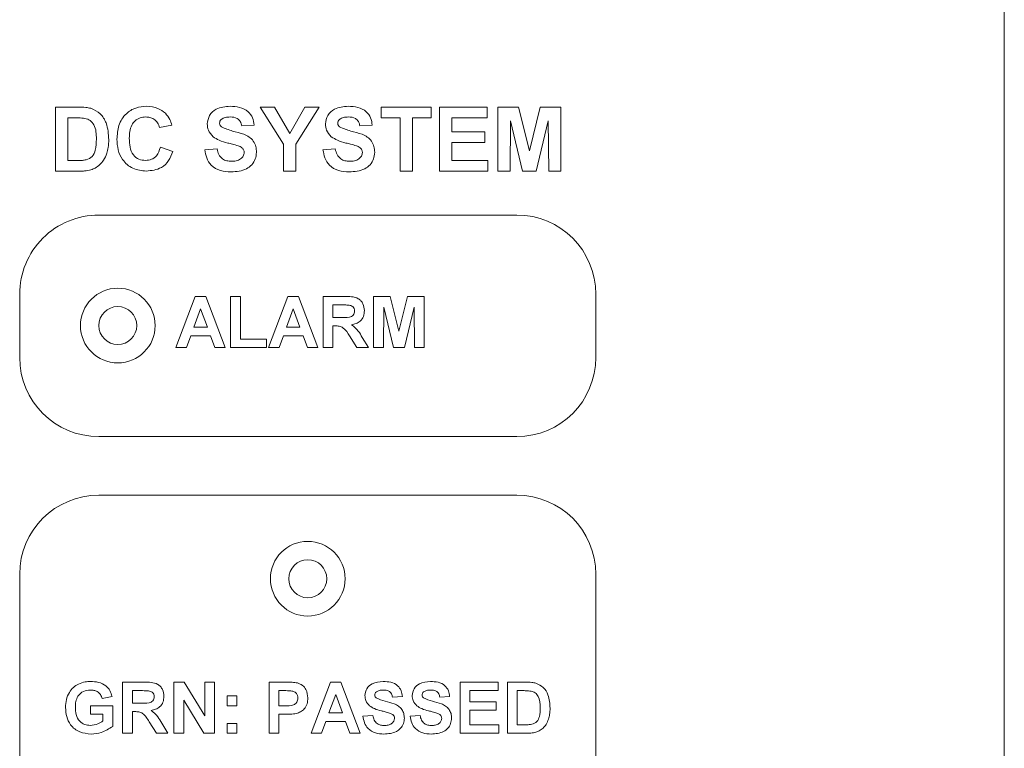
# Paper-space layout '3' of a CAD drawing. Header units: inches. Extents: x 1 to 109, y 1 to 85.
# Tile 40 of 44: x 52.84 to 54.39, y 61.98 to 63.13. Entities that reach past the tile are written whole.
import ezdxf

# ---------------------------------------------------------------- set-up
doc = ezdxf.new("R2010")
doc.units = ezdxf.units.IN
doc.header["$MEASUREMENT"] = 0

psp = doc.layouts.new('3')

# ---------------------------------------------------------------- linework, layer by layer
at = {"color": 7, "linetype": 'Continuous', "lineweight": 15, "ltscale": 5}
for p, q in [((54.3938, 58.6307), (54.3937, 64.3686)), ((52.8951, 62.9938), (52.9322, 62.9938)), ((52.8951, 62.8927), (52.8951, 62.9938)), ((53.2555, 62.9352), (53.2185, 62.9938)), ((53.2185, 62.9938), (53.2413, 62.9938)), ((53.2413, 62.9938), (53.2652, 62.9521)), ((53.2652, 62.9521), (53.2891, 62.9938)), ((53.3119, 62.9938), (53.2749, 62.9351)), ((53.2891, 62.9938), (53.3119, 62.9938)), ((53.4097, 62.9769), (53.4097, 62.9938)), ((53.4097, 62.9938), (53.4888, 62.9938)), ((53.4888, 62.9938), (53.4888, 62.9769)), ((53.5018, 62.8927), (53.5018, 62.9938)), ((53.5018, 62.9938), (53.577, 62.9938)), ((53.577, 62.9938), (53.577, 62.9769)), ((53.5938, 62.9938), (53.6267, 62.9938)), ((53.5938, 62.8927), (53.5938, 62.9938)), ((53.6267, 62.9938), (53.6437, 62.9248)), ((53.6437, 62.9248), (53.6607, 62.9938)), ((53.6607, 62.9938), (53.6936, 62.9938)), ((53.6936, 62.9938), (53.6936, 62.8927)), ((52.9242, 62.9769), (52.9145, 62.9769)), ((52.9145, 62.9769), (52.9145, 62.9095)), ((53.0792, 62.9653), (53.0597, 62.9614)), ((53.2088, 62.9653), (53.1894, 62.964)), ((53.3955, 62.9653), (53.376, 62.964)), ((53.4396, 62.9769), (53.4097, 62.9769)), ((53.4396, 62.8927), (53.4396, 62.9769)), ((53.4888, 62.9769), (53.459, 62.9769)), ((53.459, 62.9769), (53.459, 62.8927)), ((53.577, 62.9769), (53.5212, 62.9769)), ((53.5212, 62.9769), (53.5212, 62.9549)), ((53.6139, 62.9723), (53.6133, 62.8927)), ((53.6329, 62.8927), (53.6139, 62.9723)), ((53.6735, 62.9723), (53.6546, 62.8927)), ((53.6742, 62.8927), (53.6735, 62.9723)), ((53.5212, 62.9549), (53.5731, 62.9549)), ((53.5731, 62.9549), (53.5731, 62.9381)), ((53.2555, 62.8927), (53.2555, 62.9352)), ((53.2749, 62.9351), (53.2749, 62.8927)), ((53.5731, 62.9381), (53.5212, 62.9381)), ((53.5212, 62.9381), (53.5212, 62.9095)), ((53.061, 62.9303), (53.0805, 62.9238)), ((53.131, 62.9264), (53.1505, 62.9277)), ((53.3177, 62.9264), (53.3371, 62.9277)), ((52.9145, 62.9095), (52.9305, 62.9095)), ((53.5212, 62.9095), (53.5783, 62.9095)), ((53.5783, 62.9095), (53.5783, 62.8927)), ((52.9333, 62.8927), (52.8951, 62.8927)), ((53.2749, 62.8927), (53.2555, 62.8927)), ((53.459, 62.8927), (53.4396, 62.8927)), ((53.5783, 62.8927), (53.5018, 62.8927)), ((53.6133, 62.8927), (53.5938, 62.8927)), ((53.6546, 62.8927), (53.6329, 62.8927)), ((53.6936, 62.8927), (53.6742, 62.8927)), ((53.6237, 62.8233), (52.9637, 62.8233)), ((52.8387, 62.6983), (52.8387, 62.5983)), ((53.0855, 62.6139), (53.1161, 62.6947)), ((53.1161, 62.6947), (53.1326, 62.6947)), ((53.1326, 62.6947), (53.1633, 62.6139)), ((53.1716, 62.6139), (53.1716, 62.6947)), ((53.1716, 62.6947), (53.1872, 62.6947)), ((53.1872, 62.6947), (53.1872, 62.6273)), ((53.2318, 62.6139), (53.2623, 62.6947)), ((53.2623, 62.6947), (53.2788, 62.6947)), ((53.2788, 62.6947), (53.3095, 62.6139)), ((53.3178, 62.6139), (53.3178, 62.6947)), ((53.3178, 62.6947), (53.3518, 62.6947)), ((53.3977, 62.6139), (53.3977, 62.6947)), ((53.3977, 62.6947), (53.424, 62.6947)), ((53.424, 62.6947), (53.4376, 62.6396)), ((53.4376, 62.6396), (53.4512, 62.6947)), ((53.4512, 62.6947), (53.4776, 62.6947)), ((53.4776, 62.6947), (53.4776, 62.6139)), ((53.7487, 62.5983), (53.7487, 62.6983)), ((53.1244, 62.675), (53.1138, 62.646)), ((53.1351, 62.646), (53.1244, 62.675)), ((53.2707, 62.675), (53.2601, 62.646)), ((53.2813, 62.646), (53.2707, 62.675)), ((53.3466, 62.6813), (53.3334, 62.6813)), ((53.3334, 62.6813), (53.3334, 62.6616)), ((53.4138, 62.6775), (53.4133, 62.6139)), ((53.429, 62.6139), (53.4138, 62.6775)), ((53.4615, 62.6775), (53.4463, 62.6139)), ((53.462, 62.6139), (53.4615, 62.6775)), ((53.3334, 62.6616), (53.3459, 62.6616)), ((53.1138, 62.646), (53.1351, 62.646)), ((53.2601, 62.646), (53.2813, 62.646)), ((53.3369, 62.6481), (53.3334, 62.6481)), ((53.3334, 62.6481), (53.3334, 62.6139)), ((53.109, 62.6325), (53.1021, 62.6139)), ((53.14, 62.6325), (53.109, 62.6325)), ((53.1468, 62.6139), (53.14, 62.6325)), ((53.1872, 62.6273), (53.2287, 62.6273)), ((53.2287, 62.6273), (53.2287, 62.6139)), ((53.2552, 62.6325), (53.2484, 62.6139)), ((53.2862, 62.6325), (53.2552, 62.6325)), ((53.2931, 62.6139), (53.2862, 62.6325)), ((53.3712, 62.6139), (53.3597, 62.6322)), ((53.3796, 62.6299), (53.3894, 62.6139)), ((53.1021, 62.6139), (53.0855, 62.6139)), ((53.1633, 62.6139), (53.1468, 62.6139)), ((53.2287, 62.6139), (53.1716, 62.6139)), ((53.2484, 62.6139), (53.2318, 62.6139)), ((53.3095, 62.6139), (53.2931, 62.6139)), ((53.3334, 62.6139), (53.3178, 62.6139)), ((53.3894, 62.6139), (53.3712, 62.6139)), ((53.4133, 62.6139), (53.3977, 62.6139)), ((53.4463, 62.6139), (53.429, 62.6139)), ((53.4776, 62.6139), (53.462, 62.6139)), ((52.9637, 62.4733), (53.6237, 62.4733)), ((53.6237, 62.3808), (52.9637, 62.3808)), ((52.8387, 62.2558), (52.8387, 61.0558)), ((53.7487, 61.0558), (53.7487, 62.2558)), ((53.0013, 62.0045), (53.0013, 62.0854)), ((53.0013, 62.0854), (53.0352, 62.0854)), ((53.0822, 62.0045), (53.0822, 62.0854)), ((53.0822, 62.0854), (53.0984, 62.0854)), ((53.0984, 62.0854), (53.1309, 62.0322)), ((53.1309, 62.0854), (53.1465, 62.0854)), ((53.1309, 62.0322), (53.1309, 62.0854)), ((53.1465, 62.0854), (53.1465, 62.0045)), ((53.2325, 62.0045), (53.2325, 62.0854)), ((53.2325, 62.0854), (53.2584, 62.0854)), ((53.2989, 62.0045), (53.3295, 62.0854)), ((53.3295, 62.0854), (53.346, 62.0854)), ((53.346, 62.0854), (53.3767, 62.0045)), ((53.5343, 62.0045), (53.5343, 62.0854)), ((53.5343, 62.0854), (53.5945, 62.0854)), ((53.5945, 62.0854), (53.5945, 62.0719)), ((53.609, 62.0854), (53.6387, 62.0854)), ((53.609, 62.0045), (53.609, 62.0854)), ((52.9847, 62.0626), (52.9691, 62.0594)), ((53.0301, 62.0719), (53.0168, 62.0719)), ((53.0168, 62.0719), (53.0168, 62.0522)), ((53.1662, 62.0636), (53.1817, 62.0636)), ((53.1662, 62.048), (53.1662, 62.0636)), ((53.1817, 62.0636), (53.1817, 62.048)), ((53.2563, 62.0719), (53.2481, 62.0719)), ((53.2481, 62.0719), (53.2481, 62.048)), ((53.3378, 62.0657), (53.3272, 62.0366)), ((53.3484, 62.0366), (53.3378, 62.0657)), ((53.4431, 62.0626), (53.4275, 62.0615)), ((53.5177, 62.0626), (53.5022, 62.0615)), ((53.5945, 62.0719), (53.5499, 62.0719)), ((53.5499, 62.0719), (53.5499, 62.0543)), ((53.6323, 62.0719), (53.6246, 62.0719)), ((53.6246, 62.0719), (53.6246, 62.018)), ((52.9505, 62.0346), (52.9505, 62.048)), ((52.9505, 62.048), (52.9857, 62.048)), ((52.9857, 62.048), (52.9857, 62.0155)), ((53.0168, 62.0522), (53.0294, 62.0522)), ((53.1297, 62.0045), (53.0977, 62.0568)), ((53.0977, 62.0568), (53.0977, 62.0045)), ((53.1817, 62.048), (53.1662, 62.048)), ((53.2481, 62.048), (53.2574, 62.048)), ((53.5499, 62.0543), (53.5914, 62.0543)), ((53.5914, 62.0543), (53.5914, 62.0408)), ((52.9702, 62.0346), (52.9505, 62.0346)), ((52.9702, 62.024), (52.9702, 62.0346)), ((53.0203, 62.0387), (53.0168, 62.0387)), ((53.0168, 62.0387), (53.0168, 62.0045)), ((53.2588, 62.0346), (53.2481, 62.0346)), ((53.2481, 62.0346), (53.2481, 62.0045)), ((53.3272, 62.0366), (53.3484, 62.0366)), ((53.3808, 62.0314), (53.3964, 62.0325)), ((53.4555, 62.0314), (53.4711, 62.0325)), ((53.5914, 62.0408), (53.5499, 62.0408)), ((53.5499, 62.0408), (53.5499, 62.018)), ((53.0547, 62.0045), (53.0432, 62.0228)), ((53.063, 62.0205), (53.0728, 62.0045)), ((53.1662, 62.0045), (53.1662, 62.02)), ((53.1662, 62.02), (53.1817, 62.02)), ((53.1817, 62.02), (53.1817, 62.0045)), ((53.3223, 62.0232), (53.3155, 62.0045)), ((53.3534, 62.0232), (53.3223, 62.0232)), ((53.3602, 62.0045), (53.3534, 62.0232)), ((53.5499, 62.018), (53.5955, 62.018)), ((53.5955, 62.018), (53.5955, 62.0045)), ((53.6246, 62.018), (53.6374, 62.018)), ((53.0168, 62.0045), (53.0013, 62.0045)), ((53.0728, 62.0045), (53.0547, 62.0045)), ((53.0977, 62.0045), (53.0822, 62.0045)), ((53.1465, 62.0045), (53.1297, 62.0045)), ((53.1817, 62.0045), (53.1662, 62.0045)), ((53.2481, 62.0045), (53.2325, 62.0045)), ((53.3155, 62.0045), (53.2989, 62.0045)), ((53.3767, 62.0045), (53.3602, 62.0045)), ((53.5955, 62.0045), (53.5343, 62.0045)), ((53.6396, 62.0045), (53.609, 62.0045))]:
    psp.add_line(p, q, dxfattribs=at)
at = {"color": 7, "linetype": 'Continuous', "lineweight": 15, "ltscale": 25}
for centre, radius in [((52.9937, 62.6487), 0.059), ((52.9937, 62.6487), 0.03), ((53.2937, 62.2487), 0.059), ((53.2937, 62.2487), 0.03)]:
    psp.add_circle(centre, radius, dxfattribs=at)
for centre, start, end in [((52.9637, 62.6983), 90.0008, 180.0008), ((53.6237, 62.6983), 0.0008, 90.0008), ((52.9637, 62.5983), 180.0008, 270.0008), ((53.6237, 62.5983), 270.0008, 0.0008), ((52.9637, 62.2558), 90.0008, 180.0004), ((53.6237, 62.2558), 0.0008, 90.0008)]:
    psp.add_arc(centre, 0.125, start, end, dxfattribs=at)
at = {"color": 7, "linetype": 'Continuous', "lineweight": 15, "ltscale": 5}
for points, knots in [([(52.9923, 62.943), (52.9928, 62.9504), (52.9937, 62.9653), (53.005, 62.9834), (53.0217, 62.9937), (53.0333, 62.9946), (53.0391, 62.9951)], [0, 0, 0, 0, 0.280688, 0.559622, 0.779535, 1, 1, 1, 1]), ([(53.0391, 62.9951), (53.0453, 62.9946), (53.0564, 62.9938), (53.0651, 62.987), (53.0689, 62.984)], [0, 0, 0, 0, 0.5599132, 1, 1, 1, 1]), ([(53.1349, 62.9672), (53.1357, 62.9719), (53.1372, 62.9815), (53.1509, 62.9936), (53.1634, 62.9945), (53.171, 62.9951)], [0, 0, 0, 0, 0.279748, 0.559362, 1, 1, 1, 1]), ([(53.171, 62.9951), (53.176, 62.9949), (53.1862, 62.9944), (53.1993, 62.9881), (53.2074, 62.9772), (53.2083, 62.9693), (53.2088, 62.9653)], [0, 0, 0, 0, 0.281015, 0.560109, 0.779825, 1, 1, 1, 1]), ([(53.3216, 62.9672), (53.3224, 62.9719), (53.3239, 62.9815), (53.3376, 62.9936), (53.35, 62.9945), (53.3576, 62.9951)], [0, 0, 0, 0, 0.279748, 0.559362, 1, 1, 1, 1]), ([(53.3576, 62.9951), (53.3627, 62.9949), (53.3728, 62.9944), (53.386, 62.9881), (53.394, 62.9772), (53.395, 62.9693), (53.3955, 62.9653)], [0, 0, 0, 0, 0.281015, 0.560109, 0.779825, 1, 1, 1, 1]), ([(52.9322, 62.9938), (52.9358, 62.9938), (52.9422, 62.9937), (52.9485, 62.9924), (52.9513, 62.9919)], [0, 0, 0, 0, 0.560238, 1, 1, 1, 1]), ([(52.9513, 62.9919), (52.9565, 62.9894), (52.967, 62.9844), (52.9779, 62.966), (52.9788, 62.9513), (52.9794, 62.9423)], [0, 0, 0, 0, 0.2790722, 0.559338, 1, 1, 1, 1]), ([(53.0689, 62.984), (53.0715, 62.9809), (53.0761, 62.9753), (53.0782, 62.9683), (53.0792, 62.9653)], [0, 0, 0, 0, 0.55896, 1, 1, 1, 1]), ([(52.9417, 62.976), (52.9385, 62.9763), (52.9326, 62.977), (52.9267, 62.9769), (52.9242, 62.9769)], [0, 0, 0, 0, 0.559753, 1, 1, 1, 1]), ([(52.9599, 62.9432), (52.9597, 62.9511), (52.9595, 62.962), (52.9505, 62.9733), (52.9447, 62.9751), (52.9417, 62.976)], [0, 0, 0, 0, 0.559429, 0.779516, 1, 1, 1, 1]), ([(53.0378, 62.9782), (53.0347, 62.978), (53.0287, 62.9775), (53.0207, 62.9728), (53.0126, 62.9621), (53.0121, 62.9518), (53.0118, 62.9445)], [0, 0, 0, 0, 0.18715, 0.37398, 0.560738, 1, 1, 1, 1]), ([(53.0597, 62.9614), (53.0588, 62.9641), (53.057, 62.9694), (53.0511, 62.9749), (53.0444, 62.9778), (53.04, 62.9781), (53.0378, 62.9782)], [0, 0, 0, 0, 0.27983, 0.559275, 0.779493, 1, 1, 1, 1]), ([(53.1443, 62.947), (53.1413, 62.9502), (53.136, 62.956), (53.1352, 62.9637), (53.1349, 62.9672)], [0, 0, 0, 0, 0.559266, 1, 1, 1, 1]), ([(53.1575, 62.9747), (53.1565, 62.9737), (53.1547, 62.972), (53.1545, 62.9696), (53.1544, 62.9685)], [0, 0, 0, 0, 0.558758, 1, 1, 1, 1]), ([(53.1544, 62.9685), (53.1546, 62.9672), (53.1549, 62.9648), (53.1566, 62.9632), (53.1574, 62.9625)], [0, 0, 0, 0, 0.55848, 1, 1, 1, 1]), ([(53.1712, 62.9782), (53.1685, 62.9782), (53.1636, 62.978), (53.1594, 62.9757), (53.1575, 62.9747)], [0, 0, 0, 0, 0.560544, 1, 1, 1, 1]), ([(53.1894, 62.964), (53.1888, 62.9664), (53.1878, 62.9711), (53.1815, 62.9777), (53.1751, 62.978), (53.1712, 62.9782)], [0, 0, 0, 0, 0.281521, 0.560305, 1, 1, 1, 1]), ([(53.3309, 62.947), (53.328, 62.9502), (53.3226, 62.956), (53.3219, 62.9637), (53.3216, 62.9672)], [0, 0, 0, 0, 0.559266, 1, 1, 1, 1]), ([(53.3442, 62.9747), (53.3432, 62.9737), (53.3414, 62.972), (53.3411, 62.9696), (53.341, 62.9685)], [0, 0, 0, 0, 0.5587579, 1, 1, 1, 1]), ([(53.341, 62.9685), (53.3412, 62.9672), (53.3416, 62.9648), (53.3433, 62.9632), (53.344, 62.9625)], [0, 0, 0, 0, 0.55848, 1, 1, 1, 1]), ([(53.3579, 62.9782), (53.3552, 62.9782), (53.3503, 62.978), (53.3461, 62.9757), (53.3442, 62.9747)], [0, 0, 0, 0, 0.560544, 1, 1, 1, 1]), ([(53.376, 62.964), (53.3755, 62.9664), (53.3745, 62.9711), (53.3681, 62.9777), (53.3618, 62.978), (53.3579, 62.9782)], [0, 0, 0, 0, 0.281521, 0.560305, 1, 1, 1, 1]), ([(53.1574, 62.9625), (53.1631, 62.9602), (53.1746, 62.9555), (53.1899, 62.9524), (53.2013, 62.947), (53.208, 62.9404), (53.2122, 62.9318), (53.2125, 62.9255), (53.2127, 62.9224)], [0, 0, 0, 0, 0.2494231, 0.500053, 0.625203, 0.7501424, 0.8749182, 1, 1, 1, 1]), ([(53.344, 62.9625), (53.3498, 62.9602), (53.3613, 62.9555), (53.3766, 62.9524), (53.3879, 62.947), (53.3947, 62.9404), (53.3989, 62.9318), (53.3992, 62.9255), (53.3994, 62.9224)], [0, 0, 0, 0, 0.249423, 0.500053, 0.625203, 0.750142, 0.874918, 1, 1, 1, 1]), ([(52.9435, 62.9105), (52.9471, 62.9119), (52.9543, 62.9146), (52.9594, 62.9279), (52.9597, 62.9374), (52.9599, 62.9432)], [0, 0, 0, 0, 0.278192, 0.558019, 1, 1, 1, 1]), ([(52.9794, 62.9423), (52.9793, 62.9382), (52.9791, 62.9309), (52.9771, 62.9238), (52.9763, 62.9208)], [0, 0, 0, 0, 0.56008, 1, 1, 1, 1]), ([(53.0384, 62.8927), (53.0312, 62.8935), (53.0168, 62.8951), (53.001, 62.909), (52.9933, 62.9261), (52.9926, 62.9374), (52.9923, 62.943)], [0, 0, 0, 0, 0.279571, 0.558708, 0.779053, 1, 1, 1, 1]), ([(53.0118, 62.9445), (53.0119, 62.9399), (53.0122, 62.9307), (53.0169, 62.9183), (53.0267, 62.9106), (53.034, 62.9099), (53.0377, 62.9095)], [0, 0, 0, 0, 0.281346, 0.560537, 0.780083, 1, 1, 1, 1]), ([(53.1674, 62.9371), (53.1627, 62.9382), (53.1545, 62.9403), (53.1474, 62.945), (53.1443, 62.947)], [0, 0, 0, 0, 0.560768, 1, 1, 1, 1]), ([(53.1838, 62.9327), (53.1807, 62.9336), (53.1753, 62.9351), (53.1698, 62.9365), (53.1674, 62.9371)], [0, 0, 0, 0, 0.559956, 1, 1, 1, 1]), ([(53.1933, 62.9222), (53.1931, 62.9236), (53.1928, 62.9265), (53.1893, 62.9305), (53.1859, 62.9319), (53.1838, 62.9327)], [0, 0, 0, 0, 0.279779, 0.559088, 1, 1, 1, 1]), ([(53.354, 62.9371), (53.3494, 62.9382), (53.3412, 62.9403), (53.3341, 62.945), (53.3309, 62.947)], [0, 0, 0, 0, 0.560768, 1, 1, 1, 1]), ([(53.3704, 62.9327), (53.3674, 62.9336), (53.362, 62.9351), (53.3565, 62.9365), (53.354, 62.9371)], [0, 0, 0, 0, 0.559956, 1, 1, 1, 1]), ([(53.3799, 62.9222), (53.3798, 62.9236), (53.3795, 62.9265), (53.376, 62.9305), (53.3725, 62.9319), (53.3704, 62.9327)], [0, 0, 0, 0, 0.279779, 0.559088, 1, 1, 1, 1]), ([(52.9763, 62.9208), (52.9748, 62.9171), (52.9723, 62.9105), (52.9676, 62.9052), (52.9655, 62.9029)], [0, 0, 0, 0, 0.560007, 1, 1, 1, 1]), ([(53.0377, 62.9095), (53.0408, 62.9098), (53.0472, 62.9105), (53.0568, 62.9176), (53.0594, 62.9254), (53.061, 62.9303)], [0, 0, 0, 0, 0.280473, 0.560455, 1, 1, 1, 1]), ([(53.0805, 62.9238), (53.0787, 62.9188), (53.0751, 62.9088), (53.0608, 62.895), (53.0469, 62.8936), (53.0384, 62.8927)], [0, 0, 0, 0, 0.281276, 0.561399, 1, 1, 1, 1]), ([(53.1725, 62.8914), (53.1668, 62.8917), (53.1555, 62.8923), (53.1411, 62.9005), (53.1333, 62.9132), (53.1318, 62.922), (53.131, 62.9264)], [0, 0, 0, 0, 0.280715, 0.55934, 0.779309, 1, 1, 1, 1]), ([(53.1505, 62.9277), (53.1512, 62.9247), (53.1526, 62.9187), (53.1583, 62.9118), (53.1657, 62.9086), (53.1706, 62.9084), (53.173, 62.9082)], [0, 0, 0, 0, 0.280582, 0.559152, 0.779251, 1, 1, 1, 1]), ([(53.2127, 62.9224), (53.2123, 62.9188), (53.2115, 62.9117), (53.2058, 62.9024), (53.1933, 62.8927), (53.1811, 62.8919), (53.1725, 62.8914)], [0, 0, 0, 0, 0.186966, 0.374006, 0.560967, 1, 1, 1, 1]), ([(53.173, 62.9082), (53.1756, 62.9083), (53.1807, 62.9085), (53.1874, 62.9113), (53.1923, 62.9162), (53.1929, 62.9202), (53.1933, 62.9222)], [0, 0, 0, 0, 0.281228, 0.561008, 0.781099, 1, 1, 1, 1]), ([(53.3591, 62.8914), (53.3535, 62.8917), (53.3421, 62.8923), (53.3278, 62.9005), (53.32, 62.9132), (53.3185, 62.922), (53.3177, 62.9264)], [0, 0, 0, 0, 0.280715, 0.55934, 0.779309, 1, 1, 1, 1]), ([(53.3371, 62.9277), (53.3379, 62.9247), (53.3393, 62.9187), (53.345, 62.9118), (53.3524, 62.9086), (53.3573, 62.9084), (53.3597, 62.9082)], [0, 0, 0, 0, 0.280582, 0.559152, 0.779251, 1, 1, 1, 1]), ([(53.3994, 62.9224), (53.399, 62.9188), (53.3982, 62.9117), (53.3925, 62.9024), (53.38, 62.8927), (53.3677, 62.8919), (53.3591, 62.8914)], [0, 0, 0, 0, 0.186966, 0.374006, 0.560967, 1, 1, 1, 1]), ([(53.3597, 62.9082), (53.3622, 62.9083), (53.3674, 62.9085), (53.3741, 62.9113), (53.3789, 62.9162), (53.3796, 62.9202), (53.3799, 62.9222)], [0, 0, 0, 0, 0.281228, 0.561008, 0.781099, 1, 1, 1, 1]), ([(52.9305, 62.9095), (52.933, 62.9095), (52.9373, 62.9095), (52.9416, 62.9102), (52.9435, 62.9105)], [0, 0, 0, 0, 0.560216, 1, 1, 1, 1]), ([(52.9655, 62.9029), (52.9631, 62.9009), (52.9588, 62.8975), (52.9535, 62.8956), (52.9512, 62.8948)], [0, 0, 0, 0, 0.559443, 1, 1, 1, 1]), ([(52.9512, 62.8948), (52.9479, 62.8941), (52.942, 62.8928), (52.9359, 62.8927), (52.9333, 62.8927)], [0, 0, 0, 0, 0.559579, 1, 1, 1, 1]), ([(53.3518, 62.6947), (53.3555, 62.6947), (53.3628, 62.6946), (53.3722, 62.6926), (53.3779, 62.6878), (53.3821, 62.6816), (53.3827, 62.676), (53.3832, 62.6723)], [0, 0, 0, 0, 0.251138, 0.500538, 0.625743, 0.751054, 1, 1, 1, 1]), ([(53.3459, 62.6616), (53.3505, 62.6614), (53.3562, 62.6612), (53.3629, 62.663), (53.3657, 62.6651), (53.3674, 62.6682), (53.3676, 62.6705), (53.3676, 62.6716)], [0, 0, 0, 0, 0.500908, 0.625718, 0.750365, 0.875021, 1, 1, 1, 1]), ([(53.359, 62.681), (53.3567, 62.6811), (53.3526, 62.6813), (53.3484, 62.6813), (53.3466, 62.6813)], [0, 0, 0, 0, 0.559921, 1, 1, 1, 1]), ([(53.3676, 62.6716), (53.3675, 62.6729), (53.3673, 62.6756), (53.3643, 62.6796), (53.361, 62.6805), (53.359, 62.681)], [0, 0, 0, 0, 0.2810837, 0.5612808, 1, 1, 1, 1]), ([(53.3832, 62.6723), (53.3829, 62.6692), (53.3824, 62.663), (53.3771, 62.6556), (53.3701, 62.6515), (53.3653, 62.6506), (53.3629, 62.6501)], [0, 0, 0, 0, 0.279943, 0.558974, 0.779184, 1, 1, 1, 1]), ([(53.3597, 62.6322), (53.3568, 62.6371), (53.3528, 62.6439), (53.3434, 62.6482), (53.3391, 62.6481), (53.3369, 62.6481)], [0, 0, 0, 0, 0.560986, 0.779305, 1, 1, 1, 1]), ([(53.3629, 62.6501), (53.3667, 62.6469), (53.3735, 62.6412), (53.3777, 62.6333), (53.3796, 62.6299)], [0, 0, 0, 0, 0.558188, 1, 1, 1, 1]), ([(52.9111, 62.0452), (52.9113, 62.0494), (52.9118, 62.0578), (52.9163, 62.0687), (52.9231, 62.0773), (52.9288, 62.0807), (52.9316, 62.0824)], [0, 0, 0, 0, 0.280146, 0.55998, 0.779944, 1, 1, 1, 1]), ([(52.9316, 62.0824), (52.935, 62.0838), (52.9412, 62.0862), (52.9478, 62.0863), (52.9507, 62.0864)], [0, 0, 0, 0, 0.559238, 1, 1, 1, 1]), ([(52.9507, 62.0864), (52.955, 62.0862), (52.9635, 62.0858), (52.9745, 62.0807), (52.9818, 62.0722), (52.9837, 62.0658), (52.9847, 62.0626)], [0, 0, 0, 0, 0.280674, 0.55986, 0.779759, 1, 1, 1, 1]), ([(53.0352, 62.0854), (53.0389, 62.0853), (53.0462, 62.0852), (53.0556, 62.0833), (53.0613, 62.0784), (53.0655, 62.0722), (53.0662, 62.0667), (53.0666, 62.063)], [0, 0, 0, 0, 0.251138, 0.500538, 0.625743, 0.751054, 1, 1, 1, 1]), ([(53.2584, 62.0854), (53.262, 62.0854), (53.2685, 62.0854), (53.2748, 62.0845), (53.2776, 62.0841)], [0, 0, 0, 0, 0.560345, 1, 1, 1, 1]), ([(53.2776, 62.0841), (53.2803, 62.083), (53.2857, 62.0808), (53.2925, 62.0724), (53.2933, 62.0649), (53.2937, 62.0603)], [0, 0, 0, 0, 0.280091, 0.560804, 1, 1, 1, 1]), ([(53.384, 62.0641), (53.3846, 62.0679), (53.3858, 62.0755), (53.3968, 62.0852), (53.4067, 62.086), (53.4128, 62.0864)], [0, 0, 0, 0, 0.279748, 0.559362, 1, 1, 1, 1]), ([(53.4128, 62.0864), (53.4169, 62.0862), (53.425, 62.0859), (53.4355, 62.0808), (53.4419, 62.0721), (53.4427, 62.0658), (53.4431, 62.0626)], [0, 0, 0, 0, 0.281015, 0.560109, 0.779825, 1, 1, 1, 1]), ([(53.4586, 62.0641), (53.4593, 62.0679), (53.4605, 62.0755), (53.4714, 62.0852), (53.4814, 62.086), (53.4875, 62.0864)], [0, 0, 0, 0, 0.279748, 0.559362, 1, 1, 1, 1]), ([(53.4875, 62.0864), (53.4915, 62.0862), (53.4996, 62.0859), (53.5102, 62.0808), (53.5166, 62.0721), (53.5174, 62.0658), (53.5177, 62.0626)], [0, 0, 0, 0, 0.281015, 0.560109, 0.779825, 1, 1, 1, 1]), ([(53.6387, 62.0854), (53.6416, 62.0854), (53.6467, 62.0853), (53.6518, 62.0843), (53.654, 62.0838)], [0, 0, 0, 0, 0.560238, 1, 1, 1, 1]), ([(53.654, 62.0838), (53.6582, 62.0819), (53.6665, 62.0779), (53.6753, 62.0632), (53.676, 62.0514), (53.6764, 62.0442)], [0, 0, 0, 0, 0.279072, 0.559338, 1, 1, 1, 1]), ([(52.9505, 62.0729), (52.9466, 62.0726), (52.9389, 62.0718), (52.9305, 62.0643), (52.927, 62.0549), (52.9267, 62.0489), (52.9266, 62.0459)], [0, 0, 0, 0, 0.279802, 0.558331, 0.778826, 1, 1, 1, 1]), ([(52.9691, 62.0594), (52.9683, 62.0616), (52.9666, 62.066), (52.9616, 62.0704), (52.956, 62.0726), (52.9523, 62.0728), (52.9505, 62.0729)], [0, 0, 0, 0, 0.279821, 0.559279, 0.779466, 1, 1, 1, 1]), ([(53.0294, 62.0522), (53.0339, 62.052), (53.0397, 62.0518), (53.0463, 62.0536), (53.0491, 62.0558), (53.0508, 62.0588), (53.051, 62.0611), (53.0511, 62.0623)], [0, 0, 0, 0, 0.500908, 0.625718, 0.750365, 0.875021, 1, 1, 1, 1]), ([(53.0424, 62.0716), (53.0401, 62.0717), (53.036, 62.0719), (53.0319, 62.0719), (53.0301, 62.0719)], [0, 0, 0, 0, 0.559921, 1, 1, 1, 1]), ([(53.0511, 62.0623), (53.051, 62.0636), (53.0507, 62.0662), (53.0478, 62.0702), (53.0445, 62.0711), (53.0424, 62.0716)], [0, 0, 0, 0, 0.281084, 0.561281, 1, 1, 1, 1]), ([(53.0666, 62.063), (53.0663, 62.0598), (53.0658, 62.0536), (53.0606, 62.0462), (53.0535, 62.0422), (53.0487, 62.0412), (53.0463, 62.0407)], [0, 0, 0, 0, 0.279943, 0.558974, 0.779184, 1, 1, 1, 1]), ([(53.2686, 62.0713), (53.2663, 62.0715), (53.2622, 62.0719), (53.2581, 62.0719), (53.2563, 62.0719)], [0, 0, 0, 0, 0.5598334, 1, 1, 1, 1]), ([(53.2782, 62.06), (53.278, 62.0616), (53.2778, 62.0646), (53.2753, 62.0681), (53.2721, 62.0705), (53.2698, 62.071), (53.2686, 62.0713)], [0, 0, 0, 0, 0.279862, 0.559069, 0.779427, 1, 1, 1, 1]), ([(53.3914, 62.0479), (53.389, 62.0505), (53.3848, 62.0551), (53.3842, 62.0613), (53.384, 62.0641)], [0, 0, 0, 0, 0.559266, 1, 1, 1, 1]), ([(53.4021, 62.0701), (53.4012, 62.0693), (53.3998, 62.068), (53.3996, 62.066), (53.3995, 62.0652)], [0, 0, 0, 0, 0.558758, 1, 1, 1, 1]), ([(53.3995, 62.0652), (53.3997, 62.0641), (53.3999, 62.0622), (53.4013, 62.0609), (53.4019, 62.0603)], [0, 0, 0, 0, 0.55848, 1, 1, 1, 1]), ([(53.413, 62.0729), (53.4108, 62.0729), (53.4069, 62.0727), (53.4035, 62.0709), (53.4021, 62.0701)], [0, 0, 0, 0, 0.560544, 1, 1, 1, 1]), ([(53.4275, 62.0615), (53.4271, 62.0634), (53.4263, 62.0672), (53.4212, 62.0725), (53.4161, 62.0728), (53.413, 62.0729)], [0, 0, 0, 0, 0.281521, 0.560305, 1, 1, 1, 1]), ([(53.4661, 62.0479), (53.4637, 62.0505), (53.4595, 62.0551), (53.4589, 62.0613), (53.4586, 62.0641)], [0, 0, 0, 0, 0.559266, 1, 1, 1, 1]), ([(53.4767, 62.0701), (53.4759, 62.0693), (53.4744, 62.068), (53.4743, 62.066), (53.4742, 62.0652)], [0, 0, 0, 0, 0.5587579, 1, 1, 1, 1]), ([(53.4742, 62.0652), (53.4743, 62.0641), (53.4746, 62.0622), (53.476, 62.0609), (53.4766, 62.0603)], [0, 0, 0, 0, 0.55848, 1, 1, 1, 1]), ([(53.4877, 62.0729), (53.4855, 62.0729), (53.4816, 62.0727), (53.4782, 62.0709), (53.4767, 62.0701)], [0, 0, 0, 0, 0.560544, 1, 1, 1, 1]), ([(53.5022, 62.0615), (53.5018, 62.0634), (53.501, 62.0672), (53.4959, 62.0725), (53.4908, 62.0728), (53.4877, 62.0729)], [0, 0, 0, 0, 0.281521, 0.560305, 1, 1, 1, 1]), ([(53.6463, 62.0711), (53.6437, 62.0714), (53.639, 62.0719), (53.6343, 62.0719), (53.6323, 62.0719)], [0, 0, 0, 0, 0.559753, 1, 1, 1, 1]), ([(53.6609, 62.0449), (53.6607, 62.0512), (53.6605, 62.06), (53.6533, 62.069), (53.6487, 62.0704), (53.6463, 62.0711)], [0, 0, 0, 0, 0.559429, 0.779516, 1, 1, 1, 1]), ([(53.2574, 62.048), (53.2621, 62.0478), (53.268, 62.0476), (53.2741, 62.0509), (53.2764, 62.0535), (53.2779, 62.0566), (53.2781, 62.0589), (53.2782, 62.06)], [0, 0, 0, 0, 0.499693, 0.624844, 0.749841, 0.874898, 1, 1, 1, 1]), ([(53.2937, 62.0603), (53.2935, 62.0572), (53.2932, 62.051), (53.2888, 62.0433), (53.2826, 62.0381), (53.278, 62.0365), (53.2757, 62.0357)], [0, 0, 0, 0, 0.2802851, 0.5598733, 0.7799181, 1, 1, 1, 1]), ([(53.4099, 62.04), (53.4062, 62.0409), (53.3996, 62.0426), (53.3939, 62.0463), (53.3914, 62.0479)], [0, 0, 0, 0, 0.560768, 1, 1, 1, 1]), ([(53.4019, 62.0603), (53.4065, 62.0585), (53.4157, 62.0548), (53.428, 62.0523), (53.437, 62.048), (53.4425, 62.0426), (53.4458, 62.0357), (53.446, 62.0308), (53.4462, 62.0283)], [0, 0, 0, 0, 0.2494231, 0.500053, 0.625203, 0.7501424, 0.8749182, 1, 1, 1, 1]), ([(53.4846, 62.04), (53.4809, 62.0409), (53.4743, 62.0426), (53.4686, 62.0463), (53.4661, 62.0479)], [0, 0, 0, 0, 0.560768, 1, 1, 1, 1]), ([(53.4766, 62.0603), (53.4812, 62.0585), (53.4904, 62.0548), (53.5026, 62.0523), (53.5117, 62.048), (53.5171, 62.0426), (53.5204, 62.0357), (53.5207, 62.0308), (53.5209, 62.0283)], [0, 0, 0, 0, 0.249423, 0.500053, 0.625203, 0.750142, 0.874918, 1, 1, 1, 1]), ([(52.9516, 62.0034), (52.9454, 62.004), (52.9331, 62.0051), (52.9189, 62.0162), (52.9122, 62.0308), (52.9114, 62.0404), (52.9111, 62.0452)], [0, 0, 0, 0, 0.280091, 0.558748, 0.779191, 1, 1, 1, 1]), ([(52.9266, 62.0459), (52.9268, 62.0419), (52.9272, 62.034), (52.9323, 62.0237), (52.9411, 62.0178), (52.9473, 62.0172), (52.9505, 62.0169)], [0, 0, 0, 0, 0.281036, 0.560006, 0.779769, 1, 1, 1, 1]), ([(53.0432, 62.0228), (53.0402, 62.0278), (53.0362, 62.0346), (53.0269, 62.0388), (53.0225, 62.0387), (53.0203, 62.0387)], [0, 0, 0, 0, 0.560986, 0.779305, 1, 1, 1, 1]), ([(53.0463, 62.0407), (53.0501, 62.0375), (53.057, 62.0318), (53.0612, 62.024), (53.063, 62.0205)], [0, 0, 0, 0, 0.558188, 1, 1, 1, 1]), ([(53.2757, 62.0357), (53.2725, 62.0353), (53.2669, 62.0346), (53.2612, 62.0346), (53.2588, 62.0346)], [0, 0, 0, 0, 0.5598111, 1, 1, 1, 1]), ([(53.414, 62.0034), (53.4095, 62.0037), (53.4004, 62.0041), (53.3889, 62.0107), (53.3827, 62.0209), (53.3815, 62.0279), (53.3808, 62.0314)], [0, 0, 0, 0, 0.280715, 0.55934, 0.779309, 1, 1, 1, 1]), ([(53.3964, 62.0325), (53.397, 62.0301), (53.3981, 62.0253), (53.4027, 62.0197), (53.4086, 62.0172), (53.4125, 62.017), (53.4144, 62.0169)], [0, 0, 0, 0, 0.280582, 0.559152, 0.779251, 1, 1, 1, 1]), ([(53.423, 62.0365), (53.4206, 62.0372), (53.4163, 62.0384), (53.4119, 62.0395), (53.4099, 62.04)], [0, 0, 0, 0, 0.559956, 1, 1, 1, 1]), ([(53.4306, 62.0281), (53.4305, 62.0292), (53.4303, 62.0315), (53.4275, 62.0348), (53.4247, 62.0358), (53.423, 62.0365)], [0, 0, 0, 0, 0.279779, 0.559088, 1, 1, 1, 1]), ([(53.4887, 62.0034), (53.4841, 62.0037), (53.4751, 62.0041), (53.4636, 62.0107), (53.4574, 62.0209), (53.4561, 62.0279), (53.4555, 62.0314)], [0, 0, 0, 0, 0.280715, 0.55934, 0.779309, 1, 1, 1, 1]), ([(53.4711, 62.0325), (53.4716, 62.0301), (53.4728, 62.0253), (53.4773, 62.0197), (53.4833, 62.0172), (53.4872, 62.017), (53.4891, 62.0169)], [0, 0, 0, 0, 0.280582, 0.559152, 0.779251, 1, 1, 1, 1]), ([(53.4977, 62.0365), (53.4953, 62.0372), (53.4909, 62.0384), (53.4865, 62.0395), (53.4846, 62.04)], [0, 0, 0, 0, 0.559956, 1, 1, 1, 1]), ([(53.5053, 62.0281), (53.5052, 62.0292), (53.5049, 62.0315), (53.5021, 62.0348), (53.4994, 62.0358), (53.4977, 62.0365)], [0, 0, 0, 0, 0.279779, 0.559088, 1, 1, 1, 1]), ([(53.6477, 62.0187), (53.6506, 62.0198), (53.6564, 62.022), (53.6605, 62.0327), (53.6607, 62.0403), (53.6609, 62.0449)], [0, 0, 0, 0, 0.278192, 0.558019, 1, 1, 1, 1]), ([(53.6764, 62.0442), (53.6763, 62.0409), (53.6762, 62.035), (53.6746, 62.0294), (53.674, 62.0269)], [0, 0, 0, 0, 0.56008, 1, 1, 1, 1]), ([(52.9505, 62.0169), (52.9544, 62.0174), (52.9616, 62.0183), (52.9675, 62.0223), (52.9702, 62.024)], [0, 0, 0, 0, 0.559098, 1, 1, 1, 1]), ([(52.9857, 62.0155), (52.9799, 62.0117), (52.9694, 62.0049), (52.957, 62.0039), (52.9516, 62.0034)], [0, 0, 0, 0, 0.558963, 1, 1, 1, 1]), ([(53.4462, 62.0283), (53.4459, 62.0254), (53.4453, 62.0197), (53.4407, 62.0122), (53.4307, 62.0045), (53.4209, 62.0039), (53.414, 62.0034)], [0, 0, 0, 0, 0.186966, 0.374006, 0.560967, 1, 1, 1, 1]), ([(53.4144, 62.0169), (53.4165, 62.017), (53.4206, 62.0172), (53.426, 62.0194), (53.4298, 62.0233), (53.4304, 62.0265), (53.4306, 62.0281)], [0, 0, 0, 0, 0.281228, 0.561008, 0.781099, 1, 1, 1, 1]), ([(53.5209, 62.0283), (53.5205, 62.0254), (53.5199, 62.0197), (53.5154, 62.0122), (53.5053, 62.0045), (53.4955, 62.0039), (53.4887, 62.0034)], [0, 0, 0, 0, 0.186966, 0.374006, 0.560967, 1, 1, 1, 1]), ([(53.4891, 62.0169), (53.4911, 62.017), (53.4952, 62.0172), (53.5006, 62.0194), (53.5045, 62.0233), (53.505, 62.0265), (53.5053, 62.0281)], [0, 0, 0, 0, 0.281228, 0.561008, 0.781099, 1, 1, 1, 1]), ([(53.6374, 62.018), (53.6393, 62.018), (53.6428, 62.018), (53.6462, 62.0185), (53.6477, 62.0187)], [0, 0, 0, 0, 0.560216, 1, 1, 1, 1]), ([(53.674, 62.0269), (53.6728, 62.024), (53.6707, 62.0187), (53.667, 62.0145), (53.6653, 62.0127)], [0, 0, 0, 0, 0.560007, 1, 1, 1, 1]), ([(53.6539, 62.0062), (53.6513, 62.0056), (53.6465, 62.0046), (53.6417, 62.0045), (53.6396, 62.0045)], [0, 0, 0, 0, 0.559579, 1, 1, 1, 1]), ([(53.6653, 62.0127), (53.6634, 62.0111), (53.6599, 62.0083), (53.6558, 62.0069), (53.6539, 62.0062)], [0, 0, 0, 0, 0.559443, 1, 1, 1, 1])]:
    psp.add_open_spline(points, degree=3, knots=knots, dxfattribs=at)

doc.saveas('drawing.dxf')
